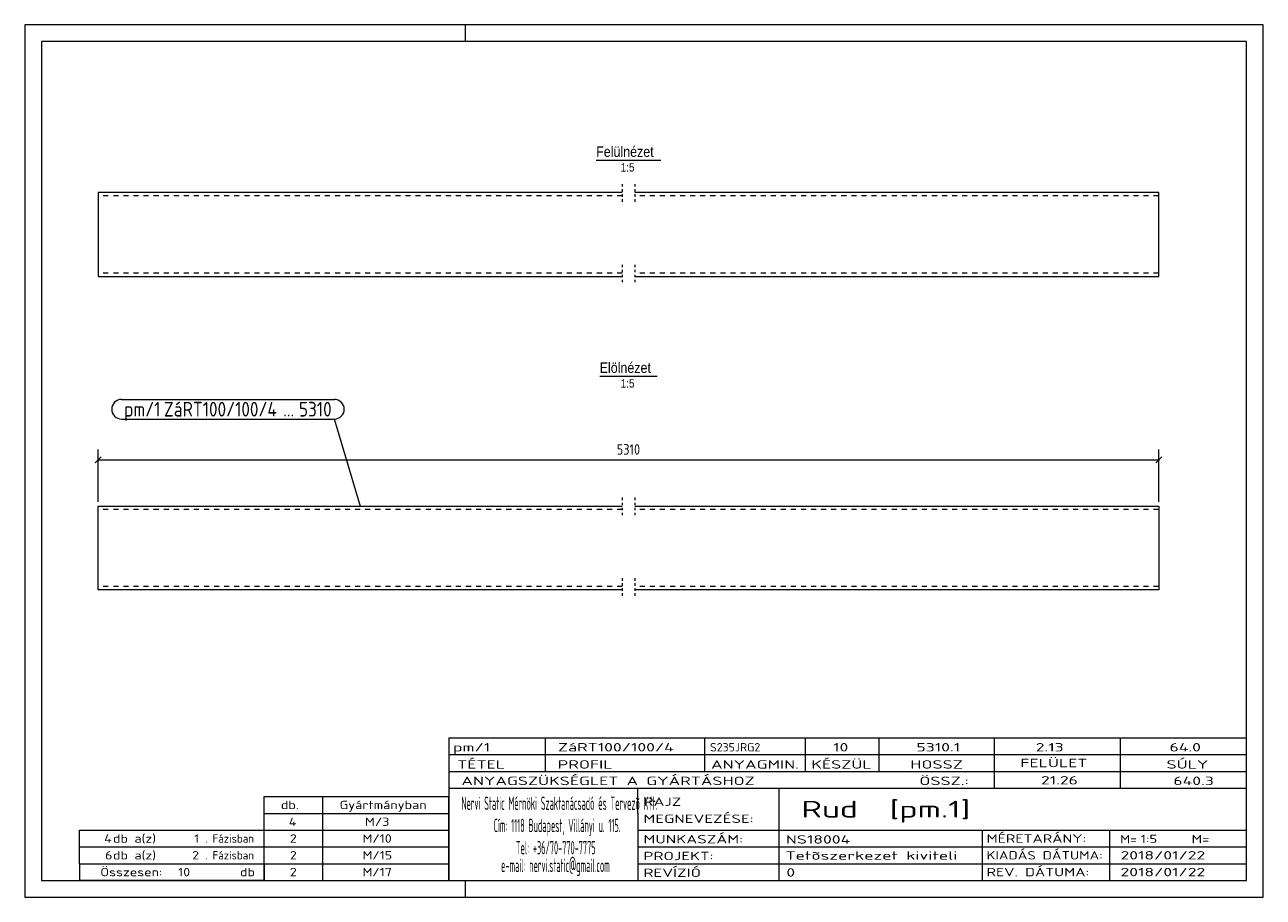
# Model space of a CAD drawing. Header units: millimetres. Extents: x 1 to 296, y 1 to 209.
import ezdxf

# ---------------------------------------------------------------- set-up
doc = ezdxf.new("R2010")
doc.units = ezdxf.units.MM
doc.header["$LTSCALE"] = 0.6
for name, pattern in [('XKITLINE00', [0]), ('XKITLINE01', [4, 1, -1, 1, -1]), ('XKITLINE02', [4, 2, -2])]:
    doc.linetypes.add(name, pattern=pattern)
for name, color, linetype, lineweight in [('DrawingSheet', 5, 'Continuous', 0), ('OtherObjectType', 1, 'Continuous', 0), ('Part', 2, 'Continuous', 0), ('PartMark', 3, 'Continuous', 0), ('Z-DIMENSIONS', 1, 'Continuous', 0)]:
    doc.layers.add(name, color=color, linetype=linetype, lineweight=lineweight)
doc.styles.add('ARIAL', font='ARIAL.TTF')
doc.styles.add('ISOCPEUR', font='ISOCPEUR.TTF')

msp = doc.modelspace()

# ---------------------------------------------------------------- linework, layer by layer
at = {"layer": 'DrawingSheet', "color": 2, "linetype": 'XKITLINE00', "lineweight": 0}
for p, q in [((296, 209), (1, 209)), ((1, 209), (1, 1)), ((106, 205), (106, 209)), ((296, 1), (296, 209)), ((106, 1), (106, 5)), ((1, 1), (296, 1))]:
    msp.add_line(p, q, dxfattribs=at)
at = {"layer": 'DrawingSheet', "color": 3, "linetype": 'XKITLINE00', "lineweight": 0}
for p, q in [((292, 205), (5, 205)), ((5, 205), (5, 5)), ((292, 5), (292, 205)), ((5, 5), (292, 5))]:
    msp.add_line(p, q, dxfattribs=at)
at = {"layer": 'OtherObjectType', "color": 6, "linetype": 'XKITLINE00', "lineweight": 0}
for p, q in [((137.11, 176.75), (152.49, 176.75)), ((137.94, 125.25), (151.66, 125.25))]:
    msp.add_line(p, q, dxfattribs=at)
at = {"layer": 'OtherObjectType', "color": 7, "linetype": 'XKITLINE00', "lineweight": 0}
for p, q in [((102, 39), (292, 39)), ((102, 39), (102, 35)), ((102, 39), (292, 39)), ((125, 35), (125, 39)), ((163, 35), (163, 39)), ((187, 35), (187, 39)), ((204.5, 35), (204.5, 39)), ((232, 35), (232, 39)), ((262, 35), (262, 39)), ((292, 35), (292, 39)), ((102, 35), (292, 35)), ((102, 35), (102, 5)), ((102, 35), (292, 35)), ((125, 31), (125, 35)), ((163, 31), (163, 35)), ((187, 31), (187, 35)), ((204.5, 31), (204.5, 35)), ((232, 31), (232, 35)), ((262, 31), (262, 35)), ((292, 31), (292, 35)), ((102, 31), (292, 31)), ((232, 27), (232, 31)), ((262, 27), (262, 31)), ((292, 27), (292, 31)), ((102, 27), (292, 27)), ((147, 21), (147, 27)), ((180.7, 17), (180.7, 27)), ((292, 21), (292, 27)), ((58, 25), (102, 25)), ((58, 21), (58, 25)), ((72, 21), (72, 25)), ((102, 21), (102, 25)), ((58, 21), (102, 21)), ((58, 17), (58, 21)), ((72, 17), (72, 21)), ((102, 17), (102, 21)), ((147, 21), (147, 5)), ((292, 17), (292, 21)), ((14, 13), (14, 17)), ((14, 17), (58, 17)), ((14, 17), (58, 17)), ((58, 13), (58, 17)), ((58, 17), (102, 17)), ((58, 13), (58, 17)), ((72, 13), (72, 17)), ((102, 13), (102, 17)), ((147, 17), (292, 17)), ((180.7, 5), (180.7, 17)), ((229.16, 13), (229.16, 17)), ((259.5, 5), (259.5, 17)), ((292, 13), (292, 17)), ((14, 13), (58, 13)), ((14, 9), (14, 13)), ((14, 13), (58, 13)), ((14, 13), (58, 13)), ((58, 9), (58, 13)), ((58, 13), (102, 13)), ((58, 9), (58, 13)), ((72, 9), (72, 13)), ((102, 9), (102, 13)), ((147, 13), (292, 13)), ((229.16, 5), (229.16, 13)), ((292, 9), (292, 13)), ((14, 9), (58, 9)), ((14, 9), (14, 5)), ((14, 9), (58, 9)), ((58, 9), (58, 5)), ((58, 9), (102, 9)), ((58, 5), (58, 9)), ((72, 5), (72, 9)), ((102, 5), (102, 9)), ((147, 9), (292, 9)), ((292, 5), (292, 9)), ((58, 5), (14, 5)), ((58, 5), (102, 5)), ((102, 5), (292, 5)), ((139.5, 5), (292, 5))]:
    msp.add_line(p, q, dxfattribs=at)
at = {"layer": 'Part', "color": 2, "linetype": 'XKITLINE00', "lineweight": 0}
for p, q in [((18.5, 169), (18.5, 149)), ((143.3, 169), (18.5, 169)), ((271.1, 169), (146.3, 169)), ((271.1, 149), (271.1, 169)), ((18.5, 149), (143.3, 149)), ((146.3, 149), (271.1, 149)), ((18.5, 74.26), (18.5, 94.26)), ((18.5, 94.26), (143.3, 94.26)), ((146.3, 94.26), (271.1, 94.26)), ((271.1, 94.26), (271.1, 74.26)), ((143.3, 74.26), (18.5, 74.26)), ((271.1, 74.26), (146.3, 74.26))]:
    msp.add_line(p, q, dxfattribs=at)
at = {"layer": 'Part', "color": 7, "linetype": 'XKITLINE02', "lineweight": 0}
for p, q in [((143.3, 168.2), (18.5, 168.2)), ((271.1, 168.2), (146.3, 168.2)), ((143.3, 149.8), (18.5, 149.8)), ((271.1, 149.8), (146.3, 149.8)), ((143.3, 93.46), (18.5, 93.46)), ((271.1, 93.46), (146.3, 93.46)), ((143.3, 75.06), (18.5, 75.06)), ((271.1, 75.06), (146.3, 75.06))]:
    msp.add_line(p, q, dxfattribs=at)
at = {"layer": 'Part', "color": 2, "linetype": 'XKITLINE01', "lineweight": 0}
for p, q in [((143.3, 171), (143.3, 166.2)), ((146.3, 171), (146.3, 166.2)), ((143.3, 151.8), (143.3, 147)), ((146.3, 151.8), (146.3, 147)), ((143.3, 96.26), (143.3, 91.46)), ((146.3, 96.26), (146.3, 91.46)), ((143.3, 77.06), (143.3, 72.26)), ((146.3, 77.06), (146.3, 72.26))]:
    msp.add_line(p, q, dxfattribs=at)
at = {"layer": 'PartMark', "color": 7, "linetype": 'XKITLINE00', "lineweight": 0}
for p, q in [((24.07, 119.7), (74.74, 119.7)), ((24.07, 115), (74.74, 115)), ((80.95, 94.16), (74.74, 115))]:
    msp.add_line(p, q, dxfattribs=at)
for centre, start, end in [((24.07, 117.35), 90, 270), ((74.74, 117.35), 270, 90)]:
    msp.add_arc(centre, 2.35, start, end, dxfattribs=at)
at = {"layer": 'Z-DIMENSIONS', "color": 7, "linetype": 'XKITLINE00', "lineweight": 0}
for p, q in [((18.5, 95.26), (18.5, 107.76)), ((271.1, 95.26), (271.1, 107.76)), ((19.21, 105.97), (17.79, 104.55)), ((18.5, 105.26), (271.1, 105.26)), ((271.81, 105.97), (270.39, 104.55))]:
    msp.add_line(p, q, dxfattribs=at)
at = {"layer": 'Z-DIMENSIONS', "color": 3}
for p in [(18.5, 105.26), (271.1, 105.26)]:
    msp.add_point(p, dxfattribs=at)

# ---------------------------------------------------------------- texts
at = {"layer": 'OtherObjectType', "color": 6, "style": 'ARIAL', "width": 0.85}
for s, height, p in [('Felülnézet', 2.5, (137.11, 177.5)), ('1:5', 2, (142.95, 174)), ('Elölnézet', 2.5, (137.94, 126)), ('1:5', 2, (142.95, 122.5))]:
    msp.add_text(s, height=height, dxfattribs=at).set_placement(p)
at = {"layer": 'OtherObjectType', "color": 7, "style": 'ISOCPEUR'}
for s, height, width, p in [('pm/1', 2, 1.525501, (103, 35.76)), ('ZáRT100/100/4', 2, 1.525501, (128, 35.76)), ('S235JRG2', 2, 1.02, (164.22, 35.76)), ('10', 2, 1.525501, (193.55, 35.76)), ('5310.1', 2, 1.525501, (213.39, 35.76)), ('2.13', 2, 1.525501, (241.81, 35.76)), ('64.0', 2, 1.525501, (273.67, 35.76)), ('TÉTEL', 2, 1.525501, (104, 31.66)), ('PROFIL', 2, 1.525501, (127.96, 31.66)), ('ANYAGMIN.', 2, 1.525501, (164.47, 31.66)), ('KÉSZÜL', 2, 1.525501, (188.37, 31.66)), ('HOSSZ', 2, 1.525501, (211.96, 31.66)), ('FELÜLET', 2, 1.525501, (238.13, 32)), ('SÚLY', 2, 1.525501, (272.96, 31.66)), ('ANYAGSZÜKSÉGLET A GYÁRTÁSHOZ', 2, 1.525501, (105, 27.75)), ('ÖSSZ.:', 2, 1.525501, (214.1, 27.75)), ('21.26', 2, 1.525501, (243.05, 27.88)), ('640.3', 2, 1.525501, (274.59, 27.75)), ('db.', 2, 1.211571, (62, 22)), ('Gyártmányban', 2, 1.211571, (76, 22)), ('Nervi Static Mérnöki\xa0Szaktanácsadó\xa0és\xa0Tervezõ Kft.', 3.1765, 0.403093, (105, 21.82)), ('RAJZ', 2, 1.445, (148.38, 22.78)), ('Rud  [pm.1]', 4, 1.474651, (186, 20)), ('MEGNEVEZÉSE:', 2, 1.445, (148.38, 18.72)), ('4', 2, 1.211571, (63.9, 18)), ('M/3', 2, 1.211571, (82.04, 18)), ('Cím:\xa01118 Budapest, Villányi u. 115.', 3.1765, 0.403093, (112.69, 16.53)), ('4', 2, 1.211571, (19.9, 14)), ('db a(z)', 2, 1.211571, (22, 14)), ('1', 2, 1.211571, (41.35, 14)), ('. Fázisban', 2, 0.935, (44, 14)), ('2', 2, 1.211571, (64.14, 14)), ('M/10', 2, 1.211571, (81.43, 14)), ('MUNKASZÁM:', 2, 1.445, (148.38, 13.84)), ('NS18004', 2, 1.525501, (182.28, 13.78)), ('MÉRETARÁNY:', 2, 1.36, (230.1, 14)), ('M=', 2, 1.211571, (261.91, 13.84)), ('1:5', 2, 1.275, (266.79, 13.9)), ('M=', 2, 1.275, (278.95, 13.87)), ('6', 2, 1.211571, (20.14, 10)), ('db a(z)', 2, 1.211571, (22, 10)), ('2', 2, 1.211571, (40.86, 10)), ('. Fázisban', 2, 0.935, (44, 10)), ('2', 2, 1.211571, (64.14, 10)), ('M/15', 2, 1.211571, (81.43, 10)), ('Tel:\xa0+36/70-770-7775', 3.1765, 0.403093, (117.97, 11.24)), ('PROJEKT:', 2, 1.445, (148.38, 9.84)), ('Tetõszerkezet kiviteli ', 2, 1.525501, (182.2, 9.94)), ('KIADÁS DÁTUMA:', 2, 1.275, (230.1, 10)), ('2018/01/22', 2, 1.525501, (262, 10)), ('e-mail:\xa0nervi.static@gmail.com', 3.1765, 0.403093, (114.45, 7)), ('Összesen:            db', 2, 1.211571, (19, 6)), ('10', 2, 1.211571, (37.53, 6)), ('2', 2, 1.211571, (64.14, 6)), ('M/17', 2, 1.211571, (81.43, 6)), ('REVÍZIÓ', 2, 1.445, (148.38, 5.84)), ('0', 2, 1.525501, (182.41, 5.92)), ('REV. DÁTUMA:', 2, 1.36, (230.1, 6)), ('2018/01/22', 2, 1.525501, (262, 6))]:
    msp.add_text(s, height=height, dxfattribs=dict(at, width=width)).set_placement(p)
at = {"layer": 'PartMark', "color": 3, "style": 'ISOCPEUR', "width": 0.85}
for s, p in [('pm/1', (24.67, 115.6)), ('ZáRT100/100/4', (34.14, 115.6)), ('5310', (66.32, 115.6)), ('...', (62.56, 115.6))]:
    msp.add_text(s, height=3.5, dxfattribs=at).set_placement(p)
at = {"layer": 'Z-DIMENSIONS', "color": 3, "style": 'ISOCPEUR', "width": 0.85}
msp.add_text('5310', height=2.5, dxfattribs=at).set_placement((142.01, 106.51))

doc.saveas('drawing.dxf')
